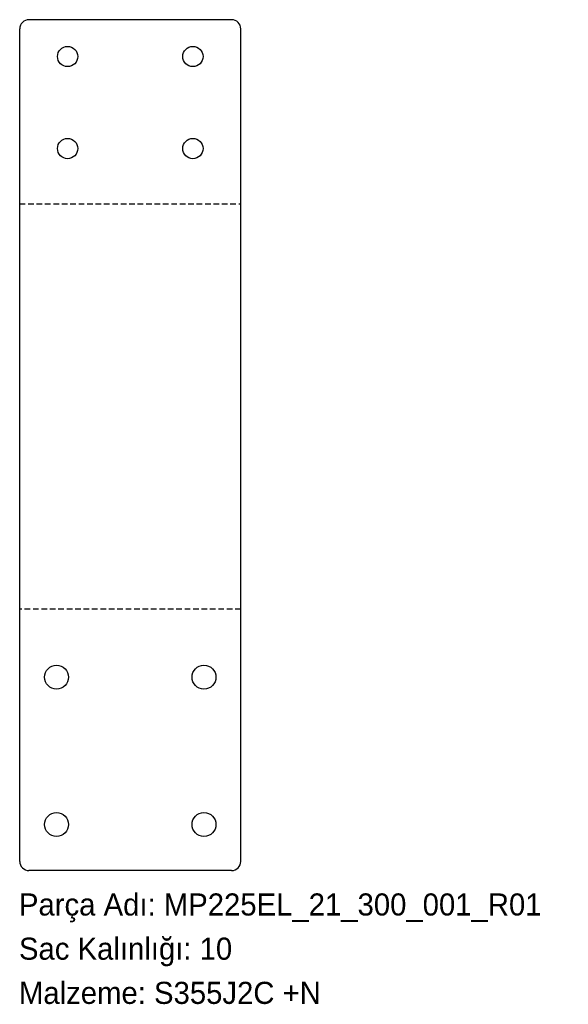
# Model space of a CAD drawing. Header units: millimetres. Extents: x 0 to 298, y -72 to 462.
import ezdxf

# ---------------------------------------------------------------- set-up
doc = ezdxf.new("R2010")
doc.units = ezdxf.units.MM
for name, pattern in [('SLD-Katı', [0]), ('SLD-Kesik', [4.572, 3.048, -1.524]), ('SLD-Sürekli', [0])]:
    doc.linetypes.add(name, pattern=pattern)
doc.layers.add('METIN', color=96, linetype='SLD-Katı')
doc.styles.add('SLDTEXTSTYLE0', font='ARIAL.TTF', dxfattribs={"width": 0.948, "bigfont": 'bigfont'})
doc.styles.add('SLDTEXTSTYLE1', font='ARIAL.TTF', dxfattribs={"width": 0.948})

msp = doc.modelspace()

# ---------------------------------------------------------------- linework, layer by layer
at = {"color": 7, "linetype": 'SLD-Sürekli', "lineweight": 25}
for p, q in [((115.4, 462.47), (5.4, 462.47)), ((0.4, 5.4), (0.4, 457.47)), ((120.4, 5.4), (120.4, 457.47)), ((115.4, 0.4), (5.4, 0.4))]:
    msp.add_line(p, q, dxfattribs=at)
at = {"color": 7, "linetype": 'SLD-Kesik'}
for p, q in [((0.4, 362.45), (120.4, 362.45)), ((120.4, 142.42), (0.4, 142.42))]:
    msp.add_line(p, q, dxfattribs=at)
at = {"color": 7, "linetype": 'SLD-Sürekli', "lineweight": 25}
for centre, radius in [((26.4, 442.47), 5.5), ((94.4, 442.47), 5.5), ((26.4, 392.47), 5.5), ((94.4, 392.47), 5.5), ((20.4, 105.4), 6.5), ((100.4, 105.4), 6.5), ((20.4, 25.4), 6.5), ((100.4, 25.4), 6.5)]:
    msp.add_circle(centre, radius, dxfattribs=at)
for centre, start, end in [((5.4, 457.47), 90, 180), ((115.4, 457.47), 0, 90), ((5.4, 5.4), 180, 270), ((115.4, 5.4), 270, 0)]:
    msp.add_arc(centre, 5, start, end, dxfattribs=at)

# ---------------------------------------------------------------- texts
at = {"layer": 'METIN', "char_height": 12, "attachment_point": 1}
for s, insert, style in [('Parça Adı: MP225EL_21_300_001_R01', (0, -12.03), 'SLDTEXTSTYLE0'), ('Sac Kalınlığı: 10', (0, -36.03), 'SLDTEXTSTYLE0'), ('Malzeme: S355J2C +N', (0, -60.03), 'SLDTEXTSTYLE1')]:
    msp.add_mtext(s, dxfattribs=dict(at, insert=insert, style=style))

doc.saveas('drawing.dxf')
